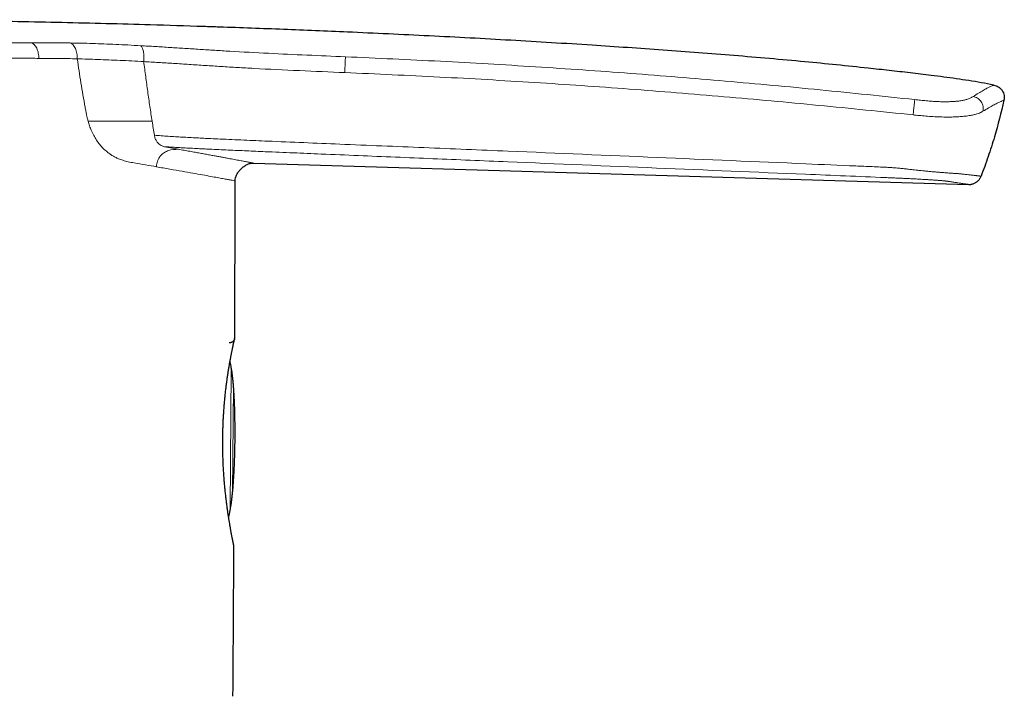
# Model space of a CAD drawing. Header units: millimetres. Extents: x 8 to 674, y 12 to 828.
# Tile 24 of 25: x 503 to 556, y 791 to 828. Entities that reach past the tile are written whole.
import ezdxf

# ---------------------------------------------------------------- set-up
doc = ezdxf.new("R2010")
doc.units = ezdxf.units.MM

msp = doc.modelspace()

# ---------------------------------------------------------------- linework, layer by layer
at = {"color": 252, "linetype": 'Continuous', "lineweight": 0}
for p, q in [((510.411, 821.058), (511.165, 820.921)), ((513.978, 801.348), (514.044, 808.907)), ((514.157, 808.034), (514.107, 802.219))]:
    msp.add_line(p, q, dxfattribs=at)
at = {"color": 7, "linetype": 'Continuous', "lineweight": 30}
msp.add_line((515.256, 820.167), (554.197, 819.005), dxfattribs=at)
for start, end in [(359.821173, 359.918799), (359.597265, 359.690571)]:
    msp.add_arc((-4485.74, 826.283), 5000, start, end, dxfattribs=at)
for points, knots in [([(513.39, 827.569), (513.105, 827.579), (511.854, 827.623), (509.8, 827.685), (507.23, 827.757), (504.826, 827.814), (502.426, 827.864), (500.03, 827.905), (497.639, 827.937), (495.298, 827.959), (493.007, 827.971), (490.765, 827.974), (488.529, 827.966), (486.297, 827.948), (484.395, 827.923), (482.824, 827.895), (481.581, 827.87), (480.339, 827.839), (479.099, 827.798), (478.25, 827.765), (477.814, 827.743), (477.791, 827.741)], [0, 0, 0, 0, 0.023993, 0.105485, 0.173129, 0.24066, 0.308073, 0.375364, 0.442528, 0.50956, 0.572636, 0.635586, 0.698406, 0.761091, 0.823637, 0.858603, 0.893529, 0.928414, 0.963261, 0.998072, 1, 1, 1, 1]), ([(555.56, 824.417), (555.334, 824.459), (554.882, 824.544), (554.201, 824.656), (553.519, 824.759), (552.835, 824.853), (551.999, 824.961), (551.01, 825.079), (549.869, 825.209), (548.532, 825.354), (547, 825.514), (545.207, 825.689), (543.345, 825.858), (541.416, 826.021), (539.486, 826.174), (537.555, 826.317), (535.623, 826.453), (533.597, 826.588), (531.476, 826.722), (529.26, 826.852), (527.044, 826.975), (524.823, 827.09), (522.598, 827.198), (520.531, 827.292), (518.625, 827.373), (516.881, 827.443), (515.138, 827.508), (513.808, 827.557), (513.059, 827.581), (512.892, 827.586)], [0, 0, 0, 0, 0.016115, 0.032232, 0.048351, 0.06447, 0.080587, 0.107427, 0.134267, 0.161107, 0.201643, 0.242178, 0.287404, 0.33263, 0.377855, 0.423091, 0.468327, 0.513563, 0.565408, 0.617252, 0.669099, 0.720946, 0.773088, 0.82523, 0.86599, 0.906751, 0.947512, 0.988273, 1, 1, 1, 1]), ([(555.56, 824.417), (555.647, 824.391), (555.779, 824.35), (555.926, 824.232), (556.02, 824.12), (556.088, 823.991), (556.141, 823.813), (556.127, 823.677), (556.117, 823.589)], [0, 0, 0, 0, 0.241424, 0.371262, 0.503442, 0.635043, 0.76329, 1, 1, 1, 1]), ([(556.117, 823.589), (555.955, 822.922), (555.704, 821.888), (555.265, 820.514), (555.002, 819.807), (554.871, 819.453)], [0, 0, 0, 0, 0.476504, 0.738251, 1, 1, 1, 1]), ([(514.255, 819.197), (514.26, 819.256), (514.271, 819.378), (514.343, 819.552), (514.446, 819.716), (514.578, 819.865), (514.731, 819.992), (514.899, 820.09), (515.075, 820.157), (515.197, 820.164), (515.256, 820.167)], [0, 0, 0, 0, 0.1169305, 0.2398754, 0.3683448, 0.4999791, 0.6316181, 0.7601002, 0.8830608, 1, 1, 1, 1]), ([(514.114, 810.088), (514.116, 810.1), (514.123, 810.133), (514.133, 810.181), (514.145, 810.234), (514.155, 810.283), (514.165, 810.329), (514.174, 810.371), (514.183, 810.411), (514.191, 810.446), (514.198, 810.478), (514.204, 810.507), (514.21, 810.532), (514.215, 810.554), (514.219, 810.572), (514.223, 810.587), (514.225, 810.598), (514.227, 810.606), (514.228, 810.61), (514.229, 810.613), (514.229, 810.616), (514.23, 810.619), (514.231, 810.624), (514.232, 810.629), (514.233, 810.636), (514.234, 810.646), (514.235, 810.66), (514.236, 810.671), (514.236, 810.677)], [0, 0, 0, 0, 0.036246, 0.093377, 0.150523, 0.207632, 0.264671, 0.321613, 0.378435, 0.435264, 0.491817, 0.548202, 0.604482, 0.660723, 0.71699, 0.773353, 0.829946, 0.887053, 0.933864, 0.950267, 0.963134, 0.970685, 0.975079, 0.97887, 0.982532, 0.986712, 0.992438, 1, 1, 1, 1]), ([(513.584, 805.28), (513.584, 805.293), (513.584, 805.353), (513.586, 805.458), (513.589, 805.595), (513.593, 805.731), (513.597, 805.867), (513.602, 806.002), (513.608, 806.137), (513.615, 806.271), (513.622, 806.406), (513.63, 806.54), (513.639, 806.673), (513.648, 806.806), (513.658, 806.936), (513.669, 807.066), (513.68, 807.194), (513.692, 807.321), (513.705, 807.447), (513.717, 807.571), (513.731, 807.694), (513.745, 807.815), (513.759, 807.935), (513.773, 808.053), (513.788, 808.17), (513.804, 808.285), (513.819, 808.398), (513.835, 808.509), (513.851, 808.618), (513.867, 808.724), (513.883, 808.827), (513.899, 808.929), (513.916, 809.028), (513.932, 809.125), (513.948, 809.219), (513.964, 809.311), (513.98, 809.399), (513.996, 809.485), (514.011, 809.568), (514.026, 809.649), (514.041, 809.727), (514.056, 809.801), (514.07, 809.873), (514.084, 809.942), (514.097, 810.007), (514.11, 810.069), (514.122, 810.127), (514.134, 810.182), (514.145, 810.234), (514.155, 810.283), (514.165, 810.328), (514.174, 810.37), (514.182, 810.409), (514.19, 810.444), (514.197, 810.477), (514.204, 810.505), (514.209, 810.53), (514.214, 810.552), (514.218, 810.57), (514.222, 810.585), (514.224, 810.595), (514.226, 810.602), (514.227, 810.605), (514.227, 810.605), (514.227, 810.605)], [0, 0, 0, 0, 0.004784, 0.021203, 0.037573, 0.053869, 0.07007, 0.086274, 0.102583, 0.118972, 0.135422, 0.151914, 0.168428, 0.184941, 0.201428, 0.217869, 0.234248, 0.250698, 0.267274, 0.283832, 0.300387, 0.316953, 0.333544, 0.350176, 0.366864, 0.383625, 0.400442, 0.417191, 0.433921, 0.450648, 0.467379, 0.484121, 0.500881, 0.517666, 0.534484, 0.551344, 0.568161, 0.584884, 0.601695, 0.618569, 0.635477, 0.652394, 0.669282, 0.686115, 0.702867, 0.719524, 0.736454, 0.752972, 0.769547, 0.786172, 0.802837, 0.819535, 0.836257, 0.852995, 0.869737, 0.886472, 0.903188, 0.919871, 0.936504, 0.953055, 0.969465, 0.983847, 0.995404, 1, 1, 1, 1]), ([(514.226, 810.603), (514.226, 810.602), (514.226, 810.602), (514.225, 810.599), (514.224, 810.596), (514.223, 810.591), (514.22, 810.584), (514.217, 810.574), (514.212, 810.561), (514.205, 810.545), (514.194, 810.526), (514.182, 810.506), (514.166, 810.486), (514.148, 810.466), (514.127, 810.447), (514.103, 810.429), (514.078, 810.414), (514.05, 810.401), (514.022, 810.39), (513.992, 810.383), (513.962, 810.379), (513.942, 810.379), (513.933, 810.379)], [0, 0, 0, 0, 0.030478, 0.067053, 0.090683, 0.112056, 0.13262, 0.155973, 0.187902, 0.231703, 0.27985, 0.335767, 0.393118, 0.455427, 0.520661, 0.58781, 0.6562, 0.725416, 0.795193, 0.865361, 0.935804, 1, 1, 1, 1]), ([(514.251, 805.126), (514.251, 805.241), (514.252, 805.469), (514.25, 805.804), (514.247, 806.127), (514.241, 806.438), (514.234, 806.737), (514.224, 807.023), (514.213, 807.297), (514.199, 807.563), (514.183, 807.82), (514.164, 808.068), (514.142, 808.302), (514.118, 808.523), (514.092, 808.731), (514.063, 808.923), (514.032, 809.101), (514.003, 809.246), (513.982, 809.332), (513.974, 809.364)], [0, 0, 0, 0, 0.081647, 0.160426, 0.236338, 0.309385, 0.37957, 0.446895, 0.511364, 0.572982, 0.634482, 0.692869, 0.748152, 0.800345, 0.849463, 0.895526, 0.937481, 0.97659, 1, 1, 1, 1]), ([(513.583, 805.28), (513.583, 805.281), (513.582, 805.282), (513.578, 805.282), (513.576, 805.283)], [0, 0, 0, 0, 0.671022, 1, 1, 1, 1]), ([(514.187, 799.281), (514.187, 799.284), (514.187, 799.293), (514.186, 799.307), (514.185, 799.319), (514.184, 799.327), (514.183, 799.332), (514.182, 799.335), (514.182, 799.338), (514.182, 799.339), (514.181, 799.341), (514.181, 799.342), (514.181, 799.343), (514.18, 799.346), (514.179, 799.353), (514.177, 799.363), (514.174, 799.377), (514.17, 799.394), (514.166, 799.415), (514.161, 799.439), (514.156, 799.466), (514.149, 799.497), (514.142, 799.532), (514.135, 799.57), (514.126, 799.611), (514.118, 799.656), (514.108, 799.704), (514.098, 799.755), (514.087, 799.81), (514.076, 799.868), (514.065, 799.929), (514.053, 799.994), (514.04, 800.062), (514.027, 800.133), (514.014, 800.207), (514, 800.285), (513.986, 800.365), (513.971, 800.45), (513.957, 800.537), (513.942, 800.627), (513.927, 800.72), (513.911, 800.815), (513.896, 800.913), (513.881, 801.014), (513.865, 801.116), (513.85, 801.222), (513.835, 801.33), (513.82, 801.441), (513.805, 801.555), (513.79, 801.67), (513.775, 801.788), (513.761, 801.908), (513.746, 802.03), (513.733, 802.154), (513.719, 802.279), (513.706, 802.406), (513.694, 802.534), (513.682, 802.663), (513.671, 802.793), (513.66, 802.925), (513.65, 803.058), (513.64, 803.192), (513.631, 803.327), (513.623, 803.463), (513.615, 803.599), (513.608, 803.737), (513.602, 803.875), (513.597, 804.013), (513.592, 804.152), (513.588, 804.291), (513.585, 804.43), (513.583, 804.569), (513.581, 804.707), (513.581, 804.844), (513.581, 804.982), (513.582, 805.119), (513.583, 805.219), (513.584, 805.273), (513.584, 805.28)], [0, 0, 0, 0, 0.001205, 0.0029819, 0.0043559, 0.0052354, 0.0058471, 0.0063425, 0.0068887, 0.0077814, 0.0091257, 0.0114328, 0.0157532, 0.0257749, 0.0413203, 0.0556972, 0.0708596, 0.0858265, 0.1007359, 0.115641, 0.1305638, 0.1455272, 0.1605506, 0.1756519, 0.190812, 0.2058807, 0.2209885, 0.2361375, 0.2513279, 0.266558, 0.2818248, 0.2971244, 0.3124519, 0.3278022, 0.3431968, 0.3586479, 0.3742007, 0.3898345, 0.4055277, 0.4212575, 0.4370001, 0.452725, 0.4684053, 0.4840237, 0.4996704, 0.5153491, 0.5310955, 0.5468965, 0.5627387, 0.578608, 0.5944904, 0.6103691, 0.626227, 0.6420388, 0.6579073, 0.6737124, 0.6894471, 0.7051266, 0.7207659, 0.7363799, 0.7519837, 0.7675922, 0.7832099, 0.7987592, 0.8142567, 0.8297613, 0.8452552, 0.860724, 0.8761539, 0.8915318, 0.9068448, 0.9220807, 0.9372514, 0.9522543, 0.9672945, 0.9823907, 0.9975178, 1, 1, 1, 1]), ([(513.9, 800.891), (513.908, 800.924), (513.931, 801.01), (513.963, 801.155), (513.996, 801.329), (514.027, 801.514), (514.056, 801.711), (514.083, 801.92), (514.108, 802.141), (514.131, 802.375), (514.151, 802.621), (514.17, 802.879), (514.187, 803.154), (514.202, 803.446), (514.216, 803.756), (514.228, 804.079), (514.237, 804.416), (514.245, 804.766), (514.249, 805.004), (514.251, 805.126)], [0, 0, 0, 0, 0.023696, 0.062794, 0.104737, 0.148627, 0.1953, 0.244771, 0.297055, 0.352165, 0.41011, 0.470896, 0.534531, 0.604258, 0.67712, 0.753124, 0.83227, 0.914562, 1, 1, 1, 1])]:
    msp.add_open_spline(points, degree=3, knots=knots, dxfattribs=at)
at = {"color": 252, "linetype": 'Continuous', "lineweight": 0}
for points, knots in [([(503.163, 826.711), (502.821, 826.711), (502.139, 826.711), (501.074, 826.711), (499.985, 826.711), (498.867, 826.709), (497.722, 826.706), (496.551, 826.7), (495.36, 826.692), (494.154, 826.682), (492.937, 826.671), (491.713, 826.659), (490.483, 826.645), (489.662, 826.636), (489.252, 826.631)], [0, 0, 0, 0, 0.0836296, 0.1668443, 0.2498448, 0.3328334, 0.416012, 0.4995814, 0.5833227, 0.6669022, 0.7503419, 0.8336605, 0.9168746, 1, 1, 1, 1]), ([(505.28, 826.705), (504.931, 826.707), (504.233, 826.712), (503.52, 826.711), (503.163, 826.711)], [0, 0, 0, 0, 0.499349, 1, 1, 1, 1]), ([(503.163, 826.711), (503.189, 826.701), (503.243, 826.68), (503.319, 826.617), (503.39, 826.531), (503.452, 826.422), (503.503, 826.295), (503.538, 826.156), (503.56, 826.012), (503.563, 825.916), (503.564, 825.868)], [0, 0, 0, 0, 0.117607, 0.240871, 0.368332, 0.49816, 0.628277, 0.756555, 0.881013, 1, 1, 1, 1]), ([(509.115, 826.558), (508.881, 826.571), (508.416, 826.597), (507.75, 826.63), (507.107, 826.657), (506.485, 826.679), (505.877, 826.696), (505.479, 826.702), (505.28, 826.705)], [0, 0, 0, 0, 0.168245, 0.334702, 0.500511, 0.666423, 0.83286, 1, 1, 1, 1]), ([(505.28, 826.705), (505.305, 826.694), (505.357, 826.672), (505.429, 826.607), (505.497, 826.52), (505.556, 826.409), (505.602, 826.28), (505.635, 826.14), (505.655, 825.995), (505.656, 825.897), (505.657, 825.849)], [0, 0, 0, 0, 0.112242, 0.230764, 0.354908, 0.483457, 0.614592, 0.746022, 0.875268, 1, 1, 1, 1]), ([(520.26, 825.955), (519.561, 825.984), (518.162, 826.044), (516.064, 826.139), (514.391, 826.23), (513.145, 826.306), (512.325, 826.358), (511.509, 826.411), (510.7, 826.462), (509.898, 826.513), (509.376, 826.543), (509.115, 826.558)], [0, 0, 0, 0, 0.186824, 0.373632, 0.560589, 0.634011, 0.707282, 0.780372, 0.853356, 0.926442, 1, 1, 1, 1]), ([(509.115, 826.558), (509.129, 826.546), (509.158, 826.52), (509.198, 826.452), (509.232, 826.36), (509.26, 826.245), (509.279, 826.114), (509.288, 825.973), (509.288, 825.831), (509.281, 825.739), (509.278, 825.693)], [0, 0, 0, 0, 0.118455, 0.242954, 0.37168, 0.502413, 0.632755, 0.760392, 0.883321, 1, 1, 1, 1]), ([(503.564, 825.868), (503.285, 825.871), (502.74, 825.876), (501.91, 825.882), (501.099, 825.888), (500.306, 825.892), (499.539, 825.894), (498.802, 825.896), (498.095, 825.897), (497.417, 825.896), (496.76, 825.894), (496.098, 825.891), (495.406, 825.887), (494.664, 825.882), (493.872, 825.876), (493.035, 825.869), (492.154, 825.861), (491.231, 825.852), (490.261, 825.842), (489.599, 825.834), (489.26, 825.831)], [0, 0, 0, 0, 0.066345, 0.130085, 0.191218, 0.249747, 0.305669, 0.358056, 0.407931, 0.455292, 0.50014, 0.544219, 0.591302, 0.641387, 0.694476, 0.750568, 0.808581, 0.86949, 0.933297, 1, 1, 1, 1]), ([(505.657, 825.849), (505.319, 825.852), (504.643, 825.859), (503.924, 825.865), (503.564, 825.868)], [0, 0, 0, 0, 0.5, 1, 1, 1, 1]), ([(505.657, 825.849), (505.723, 825.411), (505.855, 824.529), (506.008, 823.653), (506.085, 823.211)], [0, 0, 0, 0, 0.495745, 1, 1, 1, 1]), ([(509.278, 825.693), (509.059, 825.705), (508.62, 825.729), (507.984, 825.758), (507.366, 825.784), (506.771, 825.806), (506.198, 825.828), (505.837, 825.842), (505.657, 825.849)], [0, 0, 0, 0, 0.166028, 0.332636, 0.499663, 0.666828, 0.833757, 1, 1, 1, 1]), ([(509.278, 825.693), (509.313, 825.421), (509.382, 824.876), (509.494, 824.063), (509.61, 823.251), (509.693, 822.713), (509.734, 822.443)], [0, 0, 0, 0, 0.2499977, 0.4999967, 0.7499991, 1, 1, 1, 1]), ([(509.278, 825.693), (509.544, 825.678), (510.079, 825.646), (510.908, 825.594), (511.756, 825.538), (512.62, 825.481), (513.498, 825.425), (514.385, 825.37), (515.803, 825.289), (517.75, 825.197), (519.399, 825.128), (520.223, 825.094)], [0, 0, 0, 0, 0.076229, 0.153126, 0.230966, 0.309839, 0.389686, 0.470338, 0.551516, 0.775785, 1, 1, 1, 1]), ([(520.26, 825.955), (520.26, 825.942), (520.259, 825.917), (520.256, 825.849), (520.252, 825.757), (520.247, 825.643), (520.241, 825.512), (520.235, 825.372), (520.229, 825.231), (520.225, 825.139), (520.223, 825.094)], [0, 0, 0, 0, 0.118328, 0.242795, 0.371565, 0.502384, 0.632817, 0.760507, 0.883421, 1, 1, 1, 1]), ([(551.26, 823.624), (549.542, 823.805), (546.106, 824.166), (540.945, 824.638), (535.78, 825.059), (530.611, 825.418), (525.438, 825.72), (521.986, 825.876), (520.26, 825.955)], [0, 0, 0, 0, 0.1667, 0.33336, 0.499999, 0.666638, 0.833298, 1, 1, 1, 1]), ([(520.223, 825.094), (521.947, 825.016), (525.392, 824.861), (530.556, 824.563), (535.716, 824.207), (540.871, 823.788), (546.023, 823.321), (549.454, 822.968), (551.17, 822.792)], [0, 0, 0, 0, 0.166732, 0.333375, 0.499986, 0.66663, 0.833298, 1, 1, 1, 1]), ([(555.56, 824.417), (555.556, 824.415), (555.547, 824.412), (555.475, 824.381), (555.361, 824.326), (555.2, 824.243), (554.992, 824.128), (554.743, 823.982), (554.538, 823.853), (554.436, 823.788)], [0, 0, 0, 0, 0.14314, 0.285975, 0.428619, 0.571199, 0.713852, 0.856731, 1, 1, 1, 1]), ([(551.26, 823.624), (551.259, 823.613), (551.256, 823.59), (551.249, 823.525), (551.24, 823.437), (551.228, 823.325), (551.214, 823.197), (551.199, 823.06), (551.184, 822.923), (551.174, 822.835), (551.17, 822.792)], [0, 0, 0, 0, 0.117825, 0.242319, 0.371499, 0.502888, 0.633797, 0.761648, 0.884257, 1, 1, 1, 1]), ([(554.436, 823.788), (554.396, 823.764), (554.316, 823.714), (554.159, 823.65), (553.974, 823.6), (553.776, 823.561), (553.551, 823.534), (553.31, 823.516), (553.067, 823.506), (552.799, 823.505), (552.509, 823.513), (552.204, 823.532), (551.891, 823.558), (551.576, 823.59), (551.366, 823.613), (551.26, 823.624)], [0, 0, 0, 0, 0.123479, 0.248287, 0.331268, 0.413967, 0.496967, 0.559699, 0.622411, 0.685067, 0.747936, 0.810724, 0.873491, 0.936654, 1, 1, 1, 1]), ([(554.436, 823.788), (554.477, 823.779), (554.56, 823.76), (554.68, 823.7), (554.791, 823.615), (554.883, 823.506), (554.95, 823.38), (554.987, 823.247), (554.996, 823.115), (554.981, 823.032), (554.973, 822.992)], [0, 0, 0, 0, 0.116628, 0.241012, 0.370918, 0.503433, 0.635348, 0.763621, 0.885755, 1, 1, 1, 1]), ([(554.973, 822.992), (555.078, 823.054), (555.287, 823.178), (555.541, 823.318), (555.752, 823.426), (555.915, 823.504), (556.031, 823.555), (556.104, 823.584), (556.113, 823.588), (556.117, 823.589)], [0, 0, 0, 0, 0.142885, 0.285511, 0.428043, 0.57063, 0.713407, 0.856494, 1, 1, 1, 1]), ([(506.085, 823.211), (506.099, 823.135), (506.125, 822.992), (506.165, 822.794), (506.205, 822.614), (506.235, 822.501), (506.251, 822.443)], [0, 0, 0, 0, 0.294399, 0.549988, 0.766921, 1, 1, 1, 1]), ([(551.17, 822.792), (551.281, 822.78), (551.513, 822.756), (551.875, 822.723), (552.258, 822.695), (552.648, 822.677), (553.022, 822.671), (553.363, 822.676), (553.666, 822.691), (553.96, 822.714), (554.23, 822.748), (554.464, 822.792), (554.645, 822.841), (554.783, 822.892), (554.89, 822.943), (554.946, 822.976), (554.973, 822.992)], [0, 0, 0, 0, 0.056762, 0.118471, 0.184281, 0.25411, 0.32484, 0.393478, 0.460546, 0.526167, 0.611005, 0.693382, 0.77382, 0.852204, 0.927921, 1, 1, 1, 1]), ([(508.757, 820.176), (508.647, 820.196), (508.444, 820.234), (508.158, 820.308), (507.922, 820.391), (507.724, 820.485), (507.55, 820.584), (507.383, 820.698), (507.223, 820.825), (507.053, 820.983), (506.878, 821.176), (506.647, 821.489), (506.463, 821.832), (506.326, 822.189), (506.276, 822.357), (506.251, 822.443)], [0, 0, 0, 0, 0.114678, 0.212144, 0.292674, 0.354353, 0.41438, 0.473003, 0.530491, 0.587127, 0.662541, 0.7362, 0.881465, 0.939528, 1, 1, 1, 1]), ([(509.734, 822.443), (509.572, 822.443), (509.234, 822.443), (508.721, 822.443), (508.16, 822.443), (507.55, 822.443), (506.903, 822.443), (506.473, 822.443), (506.252, 822.443)], [0, 0, 0, 0, 0.121288, 0.252625, 0.403957, 0.583713, 0.785989, 1, 1, 1, 1]), ([(509.734, 822.443), (509.755, 822.316), (509.796, 822.061), (509.836, 821.807), (509.855, 821.68)], [0, 0, 0, 0, 0.5005835, 1, 1, 1, 1]), ([(509.855, 821.68), (509.858, 821.665), (509.873, 821.584), (509.921, 821.45), (510.041, 821.262), (510.209, 821.115), (510.35, 821.075), (510.411, 821.058)], [0, 0, 0, 0, 0.038459, 0.212012, 0.38598, 0.733289, 1, 1, 1, 1]), ([(554.871, 819.453), (554.871, 819.453), (554.87, 819.453), (554.863, 819.454), (554.852, 819.456), (554.836, 819.457), (554.816, 819.46), (554.791, 819.463), (554.762, 819.466), (554.728, 819.47), (554.69, 819.475), (554.647, 819.48), (554.6, 819.485), (554.548, 819.491), (554.492, 819.498), (554.431, 819.505), (554.366, 819.512), (554.284, 819.522), (554.182, 819.533), (554.066, 819.546), (553.952, 819.559), (553.854, 819.57), (553.781, 819.579), (553.73, 819.584), (553.685, 819.587), (553.631, 819.592), (553.576, 819.595), (553.524, 819.599), (553.478, 819.602), (553.427, 819.605), (553.369, 819.609), (553.304, 819.614), (553.23, 819.619), (553.15, 819.624), (553.067, 819.63), (552.982, 819.636), (552.893, 819.643), (552.801, 819.65), (552.703, 819.657), (552.601, 819.665), (552.494, 819.674), (552.384, 819.683), (552.27, 819.693), (552.153, 819.703), (552.034, 819.713), (551.912, 819.725), (551.77, 819.738), (551.608, 819.754), (551.43, 819.773), (551.242, 819.795), (551.074, 819.815), (550.924, 819.832), (550.764, 819.85), (550.562, 819.872), (550.317, 819.896), (550.078, 819.917), (549.845, 819.932), (549.62, 819.943), (549.32, 819.956), (548.794, 819.979), (547.439, 820.037), (543.533, 820.206), (537.226, 820.475), (530.295, 820.768), (524.536, 821.008), (520.824, 821.162), (517.988, 821.28), (516.465, 821.344), (515.379, 821.389), (514.73, 821.417), (514.082, 821.445), (513.481, 821.473), (512.968, 821.497), (512.542, 821.518), (512.155, 821.538), (511.77, 821.559), (511.384, 821.581), (511, 821.604), (510.616, 821.628), (510.234, 821.653), (509.982, 821.671), (509.856, 821.68)], [0, 0, 0, 0, 0.009404, 0.018811, 0.028218, 0.037628, 0.047039, 0.05646, 0.065882, 0.075313, 0.084745, 0.094187, 0.103629, 0.113081, 0.122534, 0.131991, 0.141447, 0.150907, 0.165242, 0.17958, 0.190908, 0.202238, 0.209046, 0.212453, 0.215859, 0.219657, 0.223461, 0.225725, 0.227989, 0.230263, 0.232537, 0.235137, 0.237737, 0.240355, 0.242974, 0.245403, 0.247832, 0.250278, 0.252723, 0.255194, 0.257665, 0.260152, 0.26264, 0.265088, 0.267535, 0.269998, 0.272462, 0.275883, 0.279315, 0.282455, 0.286263, 0.288375, 0.290487, 0.294726, 0.299004, 0.30329, 0.307204, 0.311101, 0.314998, 0.322792, 0.338381, 0.385342, 0.525576, 0.66581, 0.745171, 0.824532, 0.858466, 0.892401, 0.903622, 0.914844, 0.92607, 0.937296, 0.946063, 0.952772, 0.959488, 0.966206, 0.972944, 0.979685, 0.986448, 0.993217, 1, 1, 1, 1]), ([(511.165, 820.921), (510.983, 820.913), (510.715, 820.902), (510.404, 820.752), (510.223, 820.609), (510.098, 820.446), (509.995, 820.236), (509.978, 820.071), (509.967, 819.966)], [0, 0, 0, 0, 0.314303, 0.46141, 0.595653, 0.71309, 0.817285, 1, 1, 1, 1]), ([(510.411, 821.058), (510.512, 821.051), (510.713, 821.039), (511.05, 821.019), (511.422, 820.998), (511.831, 820.976), (512.206, 820.956), (512.548, 820.939), (512.922, 820.921), (513.362, 820.9), (513.868, 820.877), (514.375, 820.854), (515.051, 820.825), (516.065, 820.781), (517.417, 820.724), (519.106, 820.654), (521.639, 820.548), (525.026, 820.407), (530.439, 820.181), (537.202, 819.898), (543.333, 819.642), (547.491, 819.469), (548.995, 819.406), (549.874, 819.369), (550.094, 819.36), (550.334, 819.35), (550.54, 819.34), (550.728, 819.332), (550.899, 819.324), (551.037, 819.317), (551.159, 819.311), (551.279, 819.304), (551.408, 819.297), (551.547, 819.29), (551.671, 819.283), (551.781, 819.276), (551.877, 819.27), (551.969, 819.265), (552.068, 819.259), (552.172, 819.252), (552.281, 819.244), (552.376, 819.238), (552.457, 819.232), (552.527, 819.227), (552.592, 819.222), (552.66, 819.216), (552.729, 819.21), (552.797, 819.204), (552.854, 819.199), (552.9, 819.194), (552.949, 819.189), (553.002, 819.183), (553.055, 819.176), (553.116, 819.167), (553.184, 819.156), (553.26, 819.144), (553.345, 819.131), (553.439, 819.117), (553.538, 819.102), (553.633, 819.087), (553.722, 819.074), (553.804, 819.062), (553.878, 819.051), (553.945, 819.041), (554.004, 819.033), (554.056, 819.025), (554.099, 819.019), (554.135, 819.014), (554.162, 819.01), (554.182, 819.007), (554.195, 819.005), (554.196, 819.005), (554.197, 819.005)], [0, 0, 0, 0, 0.005478, 0.010957, 0.018286, 0.025615, 0.032945, 0.038457, 0.043969, 0.052986, 0.062004, 0.071029, 0.080054, 0.09812, 0.125186, 0.152251, 0.188316, 0.260445, 0.3331, 0.477358, 0.621616, 0.660486, 0.699357, 0.701941, 0.707424, 0.711105, 0.714786, 0.718465, 0.721263, 0.724061, 0.726081, 0.7281, 0.730841, 0.733584, 0.736325, 0.738419, 0.740513, 0.742533, 0.744554, 0.747294, 0.750036, 0.752776, 0.754868, 0.75696, 0.759003, 0.761046, 0.763813, 0.766582, 0.76935, 0.771457, 0.773564, 0.777565, 0.781568, 0.78557, 0.793631, 0.801692, 0.809754, 0.82182, 0.833887, 0.846175, 0.858959, 0.871743, 0.884526, 0.897324, 0.910122, 0.922919, 0.935759, 0.948599, 0.961438, 0.974292, 0.987146, 1, 1, 1, 1]), ([(511.165, 820.921), (511.27, 820.902), (511.48, 820.864), (511.781, 820.809), (512.071, 820.756), (512.348, 820.705), (512.614, 820.656), (512.868, 820.61), (513.102, 820.567), (513.319, 820.527), (513.518, 820.49), (513.707, 820.455), (513.885, 820.422), (514.053, 820.391), (514.214, 820.361), (514.369, 820.332), (514.515, 820.305), (514.648, 820.28), (514.768, 820.258), (514.876, 820.238), (514.97, 820.22), (515.05, 820.206), (515.114, 820.194), (515.166, 820.184), (515.206, 820.176), (515.235, 820.171), (515.253, 820.168), (515.255, 820.167), (515.256, 820.167)], [0, 0, 0, 0, 0.040151, 0.080281, 0.120387, 0.160463, 0.200505, 0.24051, 0.28047, 0.317051, 0.353577, 0.39005, 0.42651, 0.462969, 0.499434, 0.539232, 0.57906, 0.618928, 0.658847, 0.698827, 0.738878, 0.77897, 0.815748, 0.85255, 0.889376, 0.926226, 0.9631, 1, 1, 1, 1]), ([(509.968, 819.966), (509.775, 820), (509.388, 820.067), (508.968, 820.14), (508.757, 820.176)], [0, 0, 0, 0, 0.498047, 1, 1, 1, 1]), ([(509.968, 819.966), (510.217, 819.923), (510.712, 819.836), (511.372, 819.721), (511.966, 819.616), (512.489, 819.523), (512.932, 819.443), (513.299, 819.377), (513.599, 819.321), (513.842, 819.276), (514.029, 819.241), (514.159, 819.216), (514.24, 819.2), (514.25, 819.198), (514.255, 819.197)], [0, 0, 0, 0, 0.092171, 0.183363, 0.27358, 0.362829, 0.451116, 0.531944, 0.611958, 0.691163, 0.769565, 0.847168, 0.923977, 1, 1, 1, 1]), ([(513.576, 805.283), (513.577, 805.346), (513.578, 805.472), (513.583, 805.662), (513.589, 805.851), (513.596, 806.041), (513.605, 806.229), (513.615, 806.417), (513.626, 806.603), (513.64, 806.799), (513.656, 807.002), (513.673, 807.205), (513.692, 807.396), (513.71, 807.576), (513.73, 807.753), (513.753, 807.953), (513.781, 808.172), (513.811, 808.393), (513.839, 808.59), (513.866, 808.766), (513.893, 808.937), (513.92, 809.102), (513.948, 809.261), (513.975, 809.413), (514.002, 809.559), (514.028, 809.696), (514.053, 809.824), (514.077, 809.944), (514.099, 810.056), (514.121, 810.16), (514.141, 810.255), (514.16, 810.342), (514.177, 810.419), (514.191, 810.481), (514.202, 810.53), (514.211, 810.569), (514.218, 810.602), (514.225, 810.63), (514.23, 810.651), (514.233, 810.666), (514.235, 810.676), (514.236, 810.677), (514.236, 810.678)], [0, 0, 0, 0, 0.021922, 0.043871, 0.065975, 0.088079, 0.110296, 0.132512, 0.154887, 0.17729, 0.203426, 0.229608, 0.252723, 0.275838, 0.299076, 0.322314, 0.355865, 0.389508, 0.416216, 0.44297, 0.469933, 0.496942, 0.524283, 0.551672, 0.579278, 0.606933, 0.634088, 0.66129, 0.688712, 0.716182, 0.744003, 0.771876, 0.799979, 0.828136, 0.849416, 0.87072, 0.892154, 0.913588, 0.935118, 0.956647, 0.978311, 1, 1, 1, 1]), ([(514.044, 808.907), (514.044, 808.912), (514.044, 808.922), (514.048, 808.921), (514.052, 808.909), (514.059, 808.884), (514.066, 808.848), (514.075, 808.801), (514.084, 808.744), (514.094, 808.68), (514.104, 808.609), (514.113, 808.534), (514.122, 808.457), (514.131, 808.381), (514.138, 808.307), (514.144, 808.238), (514.15, 808.176), (514.153, 808.122), (514.156, 808.079), (514.157, 808.05), (514.157, 808.038), (514.157, 808.034)], [0, 0, 0, 0, 0.0529528, 0.105907, 0.1588431, 0.2117821, 0.2650684, 0.3183573, 0.3722771, 0.4261979, 0.4805446, 0.5348906, 0.5892969, 0.6437016, 0.6978648, 0.7520262, 0.8058113, 0.859595, 0.9130237, 0.9664517, 1, 1, 1, 1]), ([(514.187, 799.281), (514.187, 799.281), (514.187, 799.283), (514.184, 799.297), (514.179, 799.32), (514.173, 799.35), (514.166, 799.383), (514.159, 799.419), (514.15, 799.459), (514.14, 799.51), (514.127, 799.573), (514.112, 799.649), (514.095, 799.733), (514.077, 799.825), (514.058, 799.925), (514.038, 800.034), (514.017, 800.151), (513.994, 800.276), (513.971, 800.409), (513.947, 800.549), (513.923, 800.698), (513.898, 800.854), (513.873, 801.018), (513.847, 801.189), (513.822, 801.367), (513.797, 801.552), (513.773, 801.745), (513.748, 801.945), (513.725, 802.152), (513.703, 802.365), (513.681, 802.584), (513.661, 802.81), (513.643, 803.041), (513.626, 803.277), (513.612, 803.507), (513.601, 803.731), (513.591, 803.946), (513.584, 804.164), (513.578, 804.384), (513.574, 804.607), (513.573, 804.831), (513.573, 805.057), (513.575, 805.208), (513.576, 805.283)], [0, 0, 0, 0, 0.024016, 0.048032, 0.072219, 0.096406, 0.114788, 0.133169, 0.151624, 0.170078, 0.194899, 0.218845, 0.242792, 0.266895, 0.290999, 0.315416, 0.339834, 0.364405, 0.388976, 0.413892, 0.438887, 0.46392, 0.489235, 0.514591, 0.540232, 0.565914, 0.591678, 0.617979, 0.644369, 0.670803, 0.697568, 0.724382, 0.751539, 0.778748, 0.806062, 0.829992, 0.853921, 0.878, 0.902078, 0.926473, 0.950868, 0.975434, 1, 1, 1, 1]), ([(514.107, 802.219), (514.106, 802.212), (514.106, 802.197), (514.103, 802.16), (514.1, 802.113), (514.094, 802.057), (514.088, 801.993), (514.08, 801.924), (514.071, 801.85), (514.061, 801.774), (514.051, 801.698), (514.04, 801.625), (514.029, 801.556), (514.018, 801.493), (514.008, 801.439), (513.999, 801.394), (513.991, 801.361), (513.984, 801.34), (513.98, 801.332), (513.978, 801.336), (513.978, 801.345), (513.978, 801.348)], [0, 0, 0, 0, 0.053196, 0.106392, 0.159581, 0.212772, 0.266089, 0.319408, 0.373038, 0.42667, 0.480681, 0.534693, 0.589024, 0.643354, 0.697773, 0.75219, 0.806331, 0.860468, 0.914013, 0.967555, 1, 1, 1, 1])]:
    msp.add_open_spline(points, degree=3, knots=knots, dxfattribs=at)
at = {"color": 7, "linetype": 'Continuous', "lineweight": 30}
msp.add_open_spline([(554.197, 819.005), (554.221, 819.005), (554.269, 819.005), (554.34, 819.014), (554.411, 819.03), (554.479, 819.054), (554.544, 819.084), (554.606, 819.121), (554.664, 819.164), (554.717, 819.212), (554.765, 819.266), (554.807, 819.325), (554.843, 819.387), (554.862, 819.431), (554.871, 819.453)], degree=3, dxfattribs=at)

doc.saveas('drawing.dxf')
